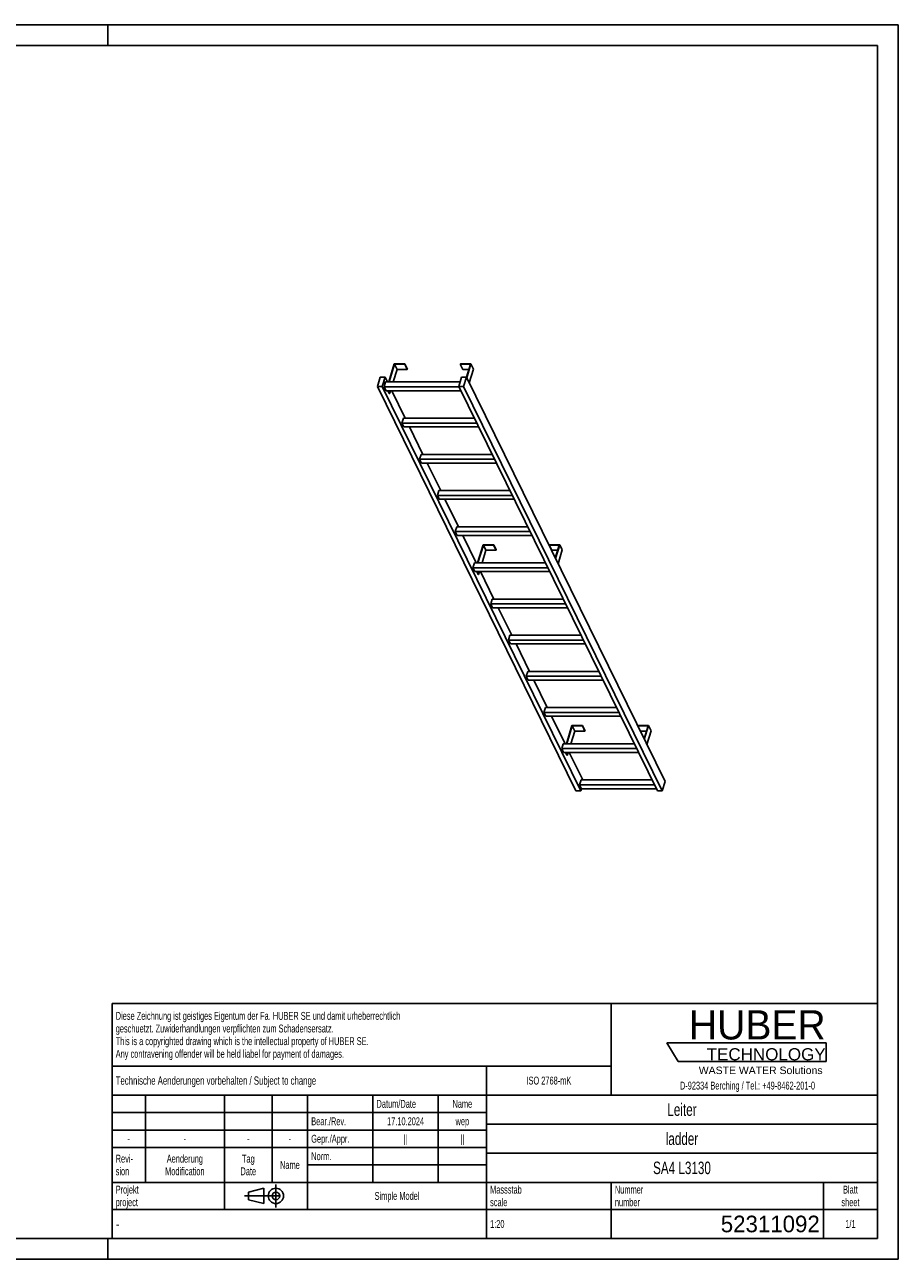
# Model space of a CAD drawing. Header units: millimetres. Extents: x 0 to 8400, y 0 to 5940.
# Tile 2 of 2: x 4200 to 8400, y 0 to 5940. Entities that reach past the tile are written whole.
import ezdxf

# ---------------------------------------------------------------- set-up
doc = ezdxf.new("R2010")
doc.units = ezdxf.units.MM
doc.header["$LTSCALE"] = 462
doc.linetypes.add('CENTER', pattern=[0.6, 0.375, -0.075, 0.075, -0.075])
doc.layers.get('0').update_dxf_attribs({"linetype": 'CONTINUOUS'})
doc.layers.add('HUBER_Logo_BL1', color=7, linetype='CONTINUOUS')
doc.styles.get("Standard").update_dxf_attribs({"font": 'txt', "width": 0.7})
doc.styles.add('TEXTSTYLE_2', font='txt')
doc.styles.add('TEXTSTYLE_3', font='arial.ttf')
doc.styles.add('TEXTSTYLE_4', font='txt', dxfattribs={"width": 0.8})
doc.styles.add('TEXTSTYLE_5', font='txt')

# ---------------------------------------------------------------- blocks, each defined once
blk = doc.blocks.new('HUBER_LOGO_BL1', base_point=(7675, 1007.5))
at = {"layer": 'HUBER_Logo_BL1', "color": 5, "linetype": 'Continuous'}
for p, q in [((8052.9, 1042), (7287.9, 1042)), ((7287.9, 1042), (7341.9, 952)), ((8052.9, 1042), (8052.9, 952)), ((7341.9, 952), (8052.9, 952))]:
    blk.add_line(p, q, dxfattribs=at)
at = {"layer": 'HUBER_Logo_BL1', "color": 2, "linetype": 'Continuous', "attachment_point": 3, "line_spacing_factor": 0.78}
for s, insert, char_height, width, style in [('HUBER\\P\\fArial;\\H58.5;TECHNOLOGY ', (8050.7, 1198.2), 140.4, 775.343, 'TEXTSTYLE_2'), ('WASTE WATER Solutions', (8036, 927.2), 36, 594.067, 'TEXTSTYLE_3')]:
    blk.add_mtext(s, dxfattribs=dict(at, insert=insert, char_height=char_height, width=width, style=style))
at = {"layer": 'HUBER_Logo_BL1', "color": 2, "linetype": 'Continuous', "insert": (7675, 854.8), "char_height": 38, "width": 1621.786, "attachment_point": 2, "line_spacing_factor": 0.96}
blk.add_mtext('D-92334 Berching / Tel.: +49-8462-201-0', dxfattribs=at)
blk = doc.blocks.new('PROJEKTIONSMETHODE_1_BL2', base_point=(5360, 305))
at = {"color": 2, "linetype": 'CENTER'}
for p, q in [((5407.7, 360), (5407.7, 250)), ((5257.3, 305), (5462.7, 305))]:
    blk.add_line(p, q, dxfattribs=at)
at = {"color": 2, "linetype": 'Continuous'}
for p, q in [((5275.7, 323.3), (5349, 341.7)), ((5275.7, 286.7), (5275.7, 323.3)), ((5349, 268.3), (5349, 341.7)), ((5275.7, 286.7), (5349, 268.3))]:
    blk.add_line(p, q, dxfattribs=at)
for radius in [36.7, 18.3]:
    blk.add_circle((5407.7, 305), radius, dxfattribs=at)
blk = doc.blocks.new('*T11')
at = {"color": 3, "linetype": 'Continuous'}
for p, q in [((0, 0), (3680, 0)), ((0, 0), (0, -1130)), ((2400, 0), (2400, -440)), ((3680, 0), (3680, -1130)), ((0, -300), (2400, -300)), ((1800, -300), (1800, -1130)), ((0, -440), (3680, -440)), ((160, -440), (160, -860)), ((540, -440), (540, -990)), ((770, -440), (770, -860)), ((940, -440), (940, -990)), ((1254, -440), (1254, -860)), ((1568, -440), (1568, -860)), ((0, -524), (1800, -524)), ((1800, -580), (3680, -580)), ((0, -608), (1800, -608)), ((0, -692), (1800, -692)), ((1800, -720), (3680, -720)), ((940, -776), (1800, -776)), ((0, -860), (3680, -860)), ((2400, -860), (2400, -1130)), ((3420, -860), (3420, -1130)), ((0, -990), (3680, -990)), ((0, -1130), (3680, -1130))]:
    blk.add_line(p, q, dxfattribs=at)
at = {"color": 2, "linetype": 'Continuous', "line_spacing_factor": 0.96}
for s, insert, char_height, width, attachment_point in [('Diese Zeichnung ist geistiges Eigentum der Fa. HUBER SE und damit urheberrechtlich \\Pgeschuetzt. Zuwiderhandlungen verpflichten zum Schadensersatz.\\PThis is a copyrighted drawing which is the intellectual property of HUBER SE.\\PAny contravening offender will be held liabel for payment of damages.', (17.5, -39.8), 38, 4429.714, 1), ('Technische Aenderungen vorbehalten / Subject to change', (17.5, -350), 40, 3049.524, 1), ('ISO 2768-mK', (2100, -351), 38, 665.905, 2), ('Datum/Date', (1271.5, -463), 38, 584.476, 1), ('Name', (1684, -463), 38, 253.333, 2), ('Leiter', (2740, -480), 60, 480, 2), ('Bear./Rev.', (957.5, -547), 38, 544.667, 1), ('17.10.2024', (1411, -547), 38, 546.476, 2), ('wep', (1684, -547), 38, 199.048, 2), ('-', (80, -631), 38, 68.762, 2), ('-', (350, -631), 38, 68.762, 2), ('-', (655, -631), 38, 68.762, 2), ('-', (855, -631), 38, 68.762, 2), ('Gepr./Appr.', (957.5, -631), 38, 598.952, 1), ('||', (1411, -631), 38, 101.333, 2), ('||', (1684, -631), 38, 101.333, 2), ('ladder', (2740, -620), 60, 502.857, 2), ('Revi-\\Psion', (17.5, -726.6), 38, 276.857, 1), ('Aenderung\\PModification', (350, -726.6), 38, 606.19, 2), ('Tag\\PDate', (655, -726.6), 38, 235.238, 2), ('Name', (855, -757), 38, 253.333, 2), ('Norm. ', (957.5, -715), 38, 351.048, 1), ('SA4 L3130', (2740, -760), 60, 820, 2), ('Projekt\\Pproject', (17.5, -875.6), 38, 367.333, 1), ('Massstab\\Pscale', (1817.5, -875.6), 38, 448.762, 1), ('Nummer\\Pnumber', (2417.5, -875.6), 38, 372.762, 1), ('Blatt\\Psheet', (3550, -875.6), 38, 275.048, 2), ('Simple Model', (1370, -906), 38, 656.857, 2), ('1:20', (1817.5, -1041), 38, 204.476, 1), ('1/1', (3550, -1041), 38, 159.238, 2)]:
    blk.add_mtext(s, dxfattribs=dict(at, insert=insert, char_height=char_height, width=width, attachment_point=attachment_point))
for s, insert, char_height, width, attachment_point, style in [('-', (17.5, -1035), 50, 36.667, 1, 'TEXTSTYLE_4'), ('52311092', (3402.5, -1020), 80, 1013.333, 3, 'TEXTSTYLE_5')]:
    blk.add_mtext(s, dxfattribs=dict(at, insert=insert, char_height=char_height, width=width, attachment_point=attachment_point, style=style))

msp = doc.modelspace()

# ---------------------------------------------------------------- linework, layer by layer
at = {"color": 7, "linetype": 'Continuous'}
for p, q in [((0, 5940), (8400, 5940)), ((8400, 0), (8400, 5940)), ((5976.985, 4308.085), (5950.069, 4220.984)), ((5951.911, 4220.984), (5978.343, 4306.518)), ((5990.545, 4281.654), (5971.797, 4220.984)), ((6027.644, 4308.085), (5976.985, 4308.085)), ((5978.343, 4306.518), (5990.545, 4281.654)), ((5978.343, 4306.518), (6027.16, 4306.518)), ((5990.545, 4281.654), (6039.361, 4281.654)), ((6027.16, 4306.518), (6027.644, 4308.085)), ((6027.16, 4306.518), (6039.361, 4281.654)), ((6027.644, 4308.085), (6039.846, 4283.22)), ((6039.361, 4281.654), (6039.846, 4283.22)), ((6294.752, 4308.085), (6294.267, 4306.518)), ((6294.267, 4306.518), (6306.469, 4281.654)), ((6294.267, 4306.518), (6343.084, 4306.518)), ((6345.41, 4308.085), (6294.752, 4308.085)), ((6306.469, 4281.654), (6335.4, 4281.654)), ((6343.084, 4306.518), (6323.762, 4243.994)), ((6324.896, 4241.703), (6345.41, 4308.085)), ((6337.098, 4216.838), (6357.612, 4283.22)), ((6345.41, 4308.085), (6357.612, 4283.22)), ((5909.296, 4243.991), (5895.498, 4199.341)), ((5932.322, 4243.991), (5909.296, 4243.991)), ((5918.525, 4199.341), (5932.322, 4243.991)), ((5935.155, 4220.984), (5927.893, 4197.484)), ((5943.613, 4220.984), (5932.322, 4243.991)), ((6293.637, 4220.984), (5935.155, 4220.984)), ((6300.747, 4243.991), (6286.949, 4199.341)), ((6323.773, 4243.991), (6300.747, 4243.991)), ((6309.975, 4199.341), (6323.773, 4243.991)), ((7278.554, 2298.352), (6323.773, 4243.991)), ((6850.279, 2253.702), (5895.498, 4199.341)), ((5895.498, 4199.341), (5918.525, 4199.341)), ((6873.306, 2253.702), (5918.525, 4199.341)), ((6287.86, 4197.484), (5927.893, 4197.484)), ((5937.045, 4178.836), (5927.893, 4197.484)), ((5937.045, 4178.836), (6297.012, 4178.836)), ((5952.877, 4165.721), (5946.442, 4178.836)), ((5948.284, 4178.836), (5954.719, 4165.721)), ((5952.877, 4165.721), (5954.719, 4165.721)), ((5958.772, 4178.836), (5954.719, 4165.721)), ((6029.024, 4046.933), (5964.296, 4178.836)), ((7241.73, 2253.702), (6286.949, 4199.341)), ((6286.949, 4199.341), (6309.975, 4199.341)), ((7264.757, 2253.702), (6309.975, 4199.341)), ((6020.567, 4046.933), (6013.305, 4023.433)), ((6361.74, 4046.933), (6020.567, 4046.933)), ((6373.272, 4023.433), (6013.305, 4023.433)), ((6022.456, 4004.785), (6013.305, 4023.433)), ((6022.456, 4004.785), (6382.423, 4004.785)), ((6114.436, 3872.882), (6049.708, 4004.785)), ((6105.979, 3872.882), (6098.717, 3849.382)), ((6447.152, 3872.882), (6105.979, 3872.882)), ((6107.868, 3830.734), (6098.717, 3849.382)), ((6458.684, 3849.382), (6098.717, 3849.382)), ((6107.868, 3830.734), (6467.835, 3830.734)), ((6199.848, 3698.831), (6135.119, 3830.734)), ((6191.39, 3698.831), (6184.128, 3675.332)), ((6532.564, 3698.831), (6191.39, 3698.831)), ((6193.28, 3656.683), (6184.128, 3675.332)), ((6544.096, 3675.332), (6184.128, 3675.332)), ((6193.28, 3656.683), (6553.247, 3656.683)), ((6285.259, 3524.781), (6220.531, 3656.683)), ((6276.802, 3524.781), (6269.54, 3501.281)), ((6617.975, 3524.781), (6276.802, 3524.781)), ((6278.691, 3482.633), (6269.54, 3501.281)), ((6629.507, 3501.281), (6269.54, 3501.281)), ((6278.691, 3482.633), (6638.659, 3482.633)), ((6370.671, 3350.73), (6305.943, 3482.633)), ((6404.044, 3437.831), (6377.128, 3350.73)), ((6378.97, 3350.73), (6405.402, 3436.264)), ((6398.855, 3350.73), (6417.604, 3411.4)), ((6454.702, 3437.831), (6404.044, 3437.831)), ((6417.604, 3411.4), (6405.402, 3436.264)), ((6405.402, 3436.264), (6454.218, 3436.264)), ((6417.604, 3411.4), (6466.42, 3411.4)), ((6454.218, 3436.264), (6454.702, 3437.831)), ((6466.42, 3411.4), (6454.218, 3436.264)), ((6466.904, 3412.966), (6454.702, 3437.831)), ((6466.42, 3411.4), (6466.904, 3412.966)), ((6721.81, 3437.831), (6721.326, 3436.264)), ((6733.528, 3411.4), (6721.326, 3436.264)), ((6721.326, 3436.264), (6770.142, 3436.264)), ((6772.468, 3437.831), (6721.81, 3437.831)), ((6733.528, 3411.4), (6762.459, 3411.4)), ((6770.142, 3436.264), (6750.825, 3373.752)), ((6751.955, 3371.449), (6772.468, 3437.831)), ((6764.157, 3346.584), (6784.67, 3412.966)), ((6784.67, 3412.966), (6772.468, 3437.831)), ((6362.214, 3350.73), (6354.952, 3327.23)), ((6364.103, 3308.582), (6354.952, 3327.23)), ((6714.919, 3327.23), (6354.952, 3327.23)), ((6703.387, 3350.73), (6362.214, 3350.73)), ((6364.103, 3308.582), (6724.07, 3308.582)), ((6379.936, 3295.467), (6373.5, 3308.582)), ((6381.778, 3295.467), (6375.342, 3308.582)), ((6379.936, 3295.467), (6381.778, 3295.467)), ((6381.778, 3295.467), (6385.831, 3308.582)), ((6456.083, 3176.679), (6391.354, 3308.582)), ((6447.626, 3176.679), (6440.364, 3153.179)), ((6800.331, 3153.179), (6440.364, 3153.179)), ((6449.515, 3134.531), (6440.364, 3153.179)), ((6788.799, 3176.679), (6447.626, 3176.679)), ((6449.515, 3134.531), (6809.482, 3134.531)), ((6541.495, 3002.628), (6476.766, 3134.531)), ((6533.037, 3002.628), (6525.775, 2979.129)), ((6885.742, 2979.129), (6525.775, 2979.129)), ((6534.927, 2960.48), (6525.775, 2979.129)), ((6874.21, 3002.628), (6533.037, 3002.628)), ((6534.927, 2960.48), (6894.894, 2960.48)), ((6626.906, 2828.578), (6562.178, 2960.48)), ((6618.449, 2828.578), (6611.187, 2805.078)), ((6620.338, 2786.429), (6611.187, 2805.078)), ((6971.154, 2805.078), (6611.187, 2805.078)), ((6959.622, 2828.578), (6618.449, 2828.578)), ((6620.338, 2786.429), (6980.305, 2786.429)), ((6712.318, 2654.527), (6647.59, 2786.429)), ((6703.861, 2654.527), (6696.599, 2631.027)), ((7056.566, 2631.027), (6696.599, 2631.027)), ((6705.75, 2612.379), (6696.599, 2631.027)), ((7045.034, 2654.527), (6703.861, 2654.527)), ((6705.75, 2612.379), (7065.717, 2612.379)), ((6797.73, 2480.476), (6733.001, 2612.379)), ((6831.103, 2567.577), (6804.187, 2480.476)), ((6806.029, 2480.476), (6832.461, 2566.01)), ((6881.761, 2567.577), (6831.103, 2567.577)), ((6832.461, 2566.01), (6881.277, 2566.01)), ((6844.662, 2541.146), (6832.461, 2566.01)), ((6881.277, 2566.01), (6881.761, 2567.577)), ((6893.479, 2541.146), (6881.277, 2566.01)), ((6893.963, 2542.712), (6881.761, 2567.577)), ((7148.869, 2567.577), (7148.385, 2566.01)), ((7160.586, 2541.146), (7148.385, 2566.01)), ((7148.385, 2566.01), (7197.201, 2566.01)), ((7199.527, 2567.577), (7148.869, 2567.577)), ((7197.201, 2566.01), (7177.883, 2503.498)), ((7179.013, 2501.195), (7199.527, 2567.577)), ((7211.729, 2542.712), (7199.527, 2567.577)), ((6844.662, 2541.146), (6825.914, 2480.476)), ((6893.479, 2541.146), (6844.662, 2541.146)), ((6893.963, 2542.712), (6893.479, 2541.146)), ((7189.517, 2541.146), (7160.586, 2541.146)), ((7211.729, 2542.712), (7191.215, 2476.33)), ((6789.272, 2480.476), (6782.011, 2456.976)), ((7141.978, 2456.976), (6782.011, 2456.976)), ((6791.162, 2438.328), (6782.011, 2456.976)), ((7130.446, 2480.476), (6789.272, 2480.476)), ((6791.162, 2438.328), (7151.129, 2438.328)), ((6806.994, 2425.213), (6800.559, 2438.328)), ((6808.837, 2425.213), (6802.401, 2438.328)), ((6812.889, 2438.328), (6808.837, 2425.213)), ((6883.142, 2306.425), (6818.413, 2438.328)), ((6808.837, 2425.213), (6806.994, 2425.213)), ((6874.684, 2306.425), (6867.422, 2282.925)), ((7227.389, 2282.925), (6867.422, 2282.925)), ((6876.573, 2264.277), (6867.422, 2282.925)), ((6873.306, 2253.702), (6876.573, 2264.277)), ((7215.857, 2306.425), (6874.684, 2306.425)), ((6876.573, 2264.277), (7236.541, 2264.277)), ((7264.757, 2253.702), (7278.554, 2298.352)), ((6850.279, 2253.702), (6873.306, 2253.702)), ((7241.73, 2253.702), (7264.757, 2253.702)), ((0, 0), (8400, 0))]:
    msp.add_line(p, q, dxfattribs=at)
at = {"color": 3, "linetype": 'Continuous'}
for p, q in [((8400, 5940), (0, 5940)), ((4600, 5940), (4600, 5840)), ((8400, 5940), (8400, 0)), ((4600, 0), (4600, 100)), ((8400, 0), (0, 0))]:
    msp.add_line(p, q, dxfattribs=at)
at = {"color": 5, "linetype": 'Continuous'}
for p, q in [((8300, 5840), (100, 5840)), ((8300, 100), (8300, 5840)), ((100, 100), (8300, 100))]:
    msp.add_line(p, q, dxfattribs=at)

# ---------------------------------------------------------------- block references
msp.add_blockref('*T11', (4620, 1230))
at = {"color": 2, "linetype": 'Continuous'}
msp.add_blockref('PROJEKTIONSMETHODE_1_BL2', (5360, 305), dxfattribs=at)
at = {"layer": 'HUBER_Logo_BL1'}
msp.add_blockref('HUBER_LOGO_BL1', (7674.994, 1007.484), dxfattribs=at)

doc.saveas('drawing.dxf')
